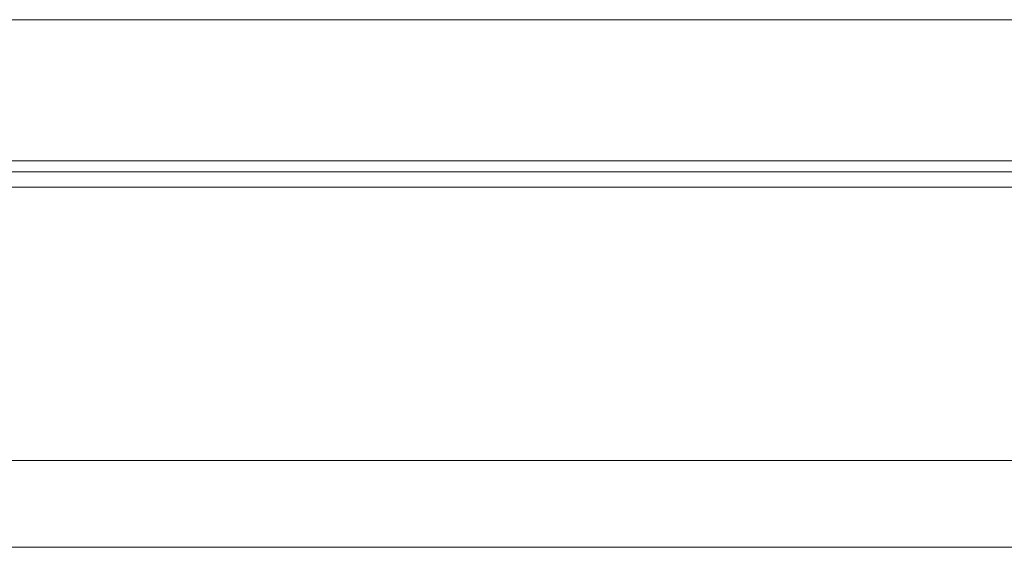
# Model space of a CAD drawing. Header units: millimetres. Extents: x 782 to 1252, y 158 to 339.
# Tile 34 of 55: x 1133 to 1156, y 189 to 201. Entities that reach past the tile are written whole.
import ezdxf

# ---------------------------------------------------------------- set-up
doc = ezdxf.new("R2010")
doc.units = ezdxf.units.MM
doc.layers.add('OUT', color=3, linetype='Continuous')

msp = doc.modelspace()

# ---------------------------------------------------------------- linework, layer by layer
at = {"layer": 'OUT', "color": 0, "linetype": 'Continuous', "lineweight": 15}
for p, q in [((1188.134, 200.812), (1097.634, 200.812)), ((1188.134, 197.562), (1097.634, 197.562)), ((1035.875, 197.308), (1242.134, 197.308)), ((1036.096, 196.955), (1242.134, 196.955)), ((1037.737, 190.662), (1242.134, 190.662)), ((982.134, 188.662), (1242.134, 188.662))]:
    msp.add_line(p, q, dxfattribs=at)

doc.saveas('drawing.dxf')
